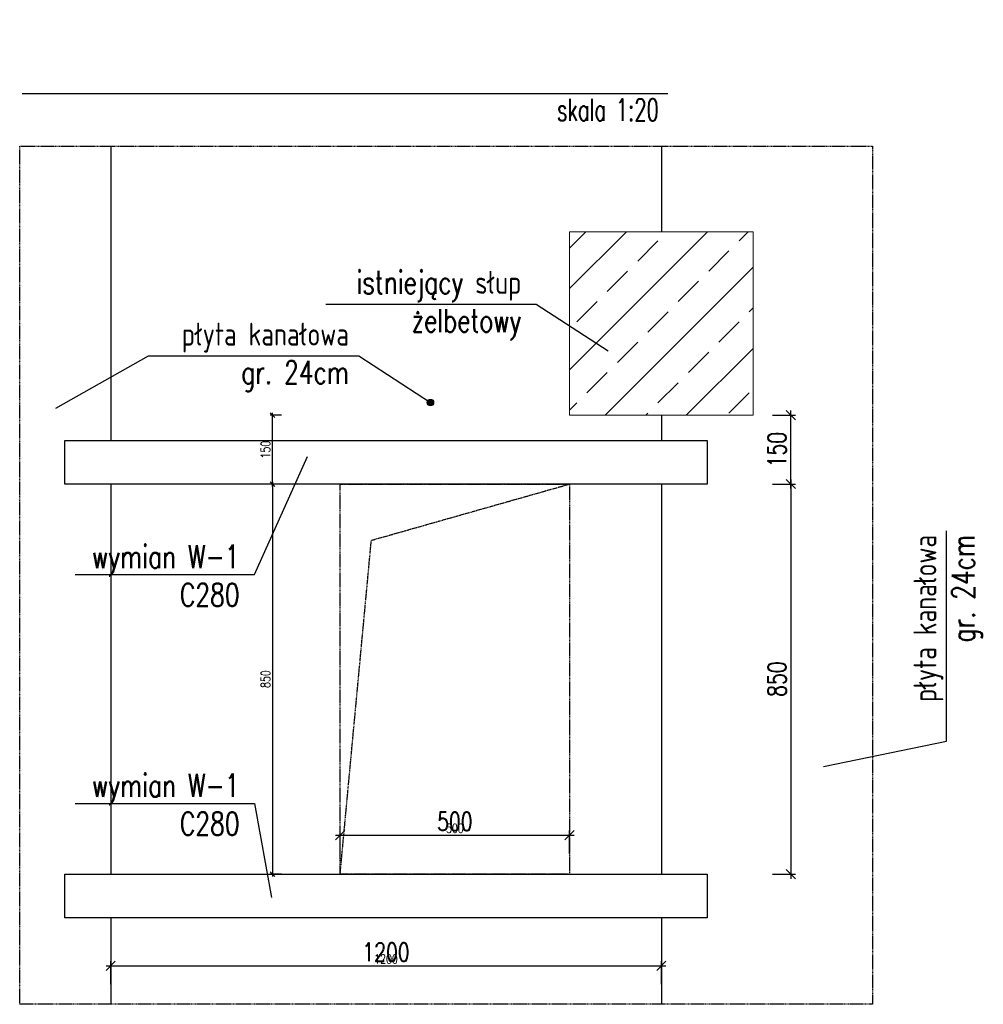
# Model space of a CAD drawing. Header units: millimetres. Extents: x -303 to 588072, y -379 to 357555.
# Tile 88 of 88: x 585972 to 588072, y 338830 to 340976. Entities that reach past the tile are written whole.
import ezdxf

# ---------------------------------------------------------------- set-up
doc = ezdxf.new("R2010")
doc.units = ezdxf.units.MM
doc.header["$LTSCALE"] = 0.15
doc.header["$MEASUREMENT"] = 0
doc.header["$PDSIZE"] = -5
doc.linetypes.add('DASHED', pattern=[19.05, 12.7, -6.35])
for name, color, linetype in [('2', 4, 'DASHED'), ('2_ściany wewnętrzne.ISTN', 7, 'Continuous'), ('3', 4, 'Continuous'), ('5', 8, 'Continuous'), ('RFD_1', 2, 'Continuous'), ('RFD_2', 4, 'DASHED'), ('RFD_5', 8, 'Continuous'), ('RFD_5 @ 10', 8, 'Continuous'), ('RFD_5 @ 20', 8, 'Continuous')]:
    doc.layers.add(name, color=color, linetype=linetype)
doc.styles.get("Standard").update_dxf_attribs({"font": 'simplex.shx', "width": 0.75})
doc.styles.add('txt3', font='simplex.shx', dxfattribs={"width": 0.75, "height": 20})
doc.dimstyles.new('opis 1.1', dxfattribs={"dimscale": 0, "dimtxt": 2, "dimasz": 1, "dimexe": 0.5, "dimexo": 1, "dimgap": 0, "dimtad": 0, "dimdec": 1, "dimrnd": 0.5, "dimdsep": 46, "dimtxsty": 'Standard', "dimblk1": 'OBLIQUE', "dimblk2": 'OBLIQUE', "dimsah": 1, "dimcen": 1, "dimdle": 0.5, "dimclrd": 256, "dimclre": 256, "dimclrt": 4, "dimadec": 0, "dimazin": 2, "dimtm": 1e-09, "dimtfac": 0.75, "dimtdec": 1, "dimtmove": 0, "dimatfit": 3, "dimfxl": 0, "dimtvp": 0.75, "dimtolj": 1, "dimtzin": 0, "dimlwd": -1, "dimlwe": -1, "dimarcsym": 0})

# ---------------------------------------------------------------- blocks, each defined once
blk = doc.blocks.new('_Oblique')
at = {"color": 0, "linetype": 'ByBlock', "lineweight": -2}
blk.add_line((-0.5, -0.5), (0.5, 0.5), dxfattribs=at)
blk = doc.blocks.new('*D1949')
at = {"layer": 'Defpoints', "color": 0, "lineweight": 80}
for p in [(587370.1, 338913.7), (586170.1, 338829.8), (587370.1, 338829.8)]:
    blk.add_point(p, dxfattribs=at)
at = {"layer": 'RFD_5'}
for p, q in [((586160.1, 338913.7), (587380.1, 338913.7)), ((586170.1, 338873.7), (586170.1, 338923.7)), ((587370.1, 338873.7), (587370.1, 338923.7))]:
    blk.add_line(p, q, dxfattribs=at)
at = {"layer": 'RFD_5', "xscale": 20, "yscale": 20, "zscale": 20, "rotation": 180}
blk.add_blockref('_Oblique', (586170.1, 338913.7), dxfattribs=at)
at = {"layer": 'RFD_5', "xscale": 20, "yscale": 20, "zscale": 20}
blk.add_blockref('_Oblique', (587370.1, 338913.7), dxfattribs=at)
at = {"layer": 'RFD_5', "color": 4, "insert": (586770.1, 338943.7), "char_height": 40, "attachment_point": 5}
blk.add_mtext('\\A1;1200', dxfattribs=at)
blk = doc.blocks.new('*D1950')
at = {"layer": 'Defpoints', "color": 0, "lineweight": 80}
for p in [(587370.1, 338913.7), (586170.1, 338829.8), (587370.1, 338829.8)]:
    blk.add_point(p, dxfattribs=at)
at = {"layer": 'RFD_5'}
for p, q in [((586165.1, 338913.7), (587375.1, 338913.7)), ((586170.1, 338893.7), (586170.1, 338918.7)), ((587370.1, 338893.7), (587370.1, 338918.7))]:
    blk.add_line(p, q, dxfattribs=at)
at = {"layer": 'RFD_5', "xscale": 10, "yscale": 10, "zscale": 10, "rotation": 180}
blk.add_blockref('_Oblique', (586170.1, 338913.7), dxfattribs=at)
at = {"layer": 'RFD_5', "xscale": 10, "yscale": 10, "zscale": 10}
blk.add_blockref('_Oblique', (587370.1, 338913.7), dxfattribs=at)
at = {"layer": 'RFD_5', "color": 4, "insert": (586770.1, 338928.7), "char_height": 20, "attachment_point": 5}
blk.add_mtext('\\A1;1200', dxfattribs=at)
blk = doc.blocks.new('*D1951')
at = {"layer": 'Defpoints', "color": 0, "lineweight": 80}
for p in [(586670.1, 339963.8), (586670.1, 339113.6), (587652.2, 339113.6)]:
    blk.add_point(p, dxfattribs=at)
at = {"layer": 'RFD_5'}
for p, q in [((587612.2, 339963.8), (587662.2, 339963.8)), ((587652.2, 339973.8), (587652.2, 339103.6)), ((587612.2, 339113.6), (587662.2, 339113.6))]:
    blk.add_line(p, q, dxfattribs=at)
at = {"layer": 'RFD_5', "xscale": 20, "yscale": 20, "zscale": 20}
for p, rotation in [((587652.2, 339963.8), 90), ((587652.2, 339113.6), 270)]:
    blk.add_blockref('_Oblique', p, dxfattribs=dict(at, rotation=rotation))
at = {"layer": 'RFD_5', "color": 4, "insert": (587622.2, 339538.7), "char_height": 40, "attachment_point": 5, "rotation": 90}
blk.add_mtext('\\A1;850', dxfattribs=at)
blk = doc.blocks.new('*D1952')
at = {"layer": 'Defpoints', "color": 0, "lineweight": 80}
for p in [(586670.1, 339963.8), (586522.5, 339113.6), (586670.1, 339113.6)]:
    blk.add_point(p, dxfattribs=at)
at = {"layer": 'RFD_5'}
for p, q in [((586542.5, 339963.8), (586517.5, 339963.8)), ((586522.5, 339968.8), (586522.5, 339108.6)), ((586542.5, 339113.6), (586517.5, 339113.6))]:
    blk.add_line(p, q, dxfattribs=at)
at = {"layer": 'RFD_5', "xscale": 10, "yscale": 10, "zscale": 10}
for p, rotation in [((586522.5, 339963.8), 90), ((586522.5, 339113.6), 270)]:
    blk.add_blockref('_Oblique', p, dxfattribs=dict(at, rotation=rotation))
at = {"layer": 'RFD_5', "color": 4, "insert": (586507.5, 339538.7), "char_height": 20, "attachment_point": 5, "rotation": 90}
blk.add_mtext('\\A1;850', dxfattribs=at)
blk = doc.blocks.new('*D1953')
at = {"layer": 'Defpoints', "color": 0, "lineweight": 80}
for p in [(587170.1, 339198.5), (586670.1, 339113.6), (587170.1, 339113.6)]:
    blk.add_point(p, dxfattribs=at)
at = {"layer": 'RFD_5'}
for p, q in [((586670.1, 339158.5), (586670.1, 339208.5)), ((587170.1, 339158.5), (587170.1, 339208.5)), ((586660.1, 339198.5), (587180.1, 339198.5))]:
    blk.add_line(p, q, dxfattribs=at)
at = {"layer": 'RFD_5', "xscale": 20, "yscale": 20, "zscale": 20, "rotation": 180}
blk.add_blockref('_Oblique', (586670.1, 339198.5), dxfattribs=at)
at = {"layer": 'RFD_5', "xscale": 20, "yscale": 20, "zscale": 20}
blk.add_blockref('_Oblique', (587170.1, 339198.5), dxfattribs=at)
at = {"layer": 'RFD_5', "color": 4, "insert": (586920.1, 339228.5), "char_height": 40, "attachment_point": 5}
blk.add_mtext('\\A1;500', dxfattribs=at)
blk = doc.blocks.new('*D1954')
at = {"layer": 'Defpoints', "color": 0, "lineweight": 80}
for p in [(587170.1, 339198.5), (586670.1, 339113.6), (587170.1, 339113.6)]:
    blk.add_point(p, dxfattribs=at)
at = {"layer": 'RFD_5'}
for p, q in [((586665.1, 339198.5), (587175.1, 339198.5)), ((586670.1, 339178.5), (586670.1, 339203.5)), ((587170.1, 339178.5), (587170.1, 339203.5))]:
    blk.add_line(p, q, dxfattribs=at)
at = {"layer": 'RFD_5', "xscale": 10, "yscale": 10, "zscale": 10, "rotation": 180}
blk.add_blockref('_Oblique', (586670.1, 339198.5), dxfattribs=at)
at = {"layer": 'RFD_5', "xscale": 10, "yscale": 10, "zscale": 10}
blk.add_blockref('_Oblique', (587170.1, 339198.5), dxfattribs=at)
at = {"layer": 'RFD_5', "color": 4, "insert": (586920.1, 339213.5), "char_height": 20, "attachment_point": 5}
blk.add_mtext('\\A1;500', dxfattribs=at)
blk = doc.blocks.new('*D1955')
at = {"layer": 'Defpoints', "color": 0, "lineweight": 80}
for p in [(587170.1, 340113.8), (587652.2, 340113.8), (586670.1, 339963.8)]:
    blk.add_point(p, dxfattribs=at)
at = {"layer": 'RFD_5'}
for p, q in [((587612.2, 340113.8), (587662.2, 340113.8)), ((587652.2, 339953.8), (587652.2, 340123.8)), ((587612.2, 339963.8), (587662.2, 339963.8))]:
    blk.add_line(p, q, dxfattribs=at)
at = {"layer": 'RFD_5', "xscale": 20, "yscale": 20, "zscale": 20}
for p, rotation in [((587652.2, 340113.8), 90), ((587652.2, 339963.8), 270)]:
    blk.add_blockref('_Oblique', p, dxfattribs=dict(at, rotation=rotation))
at = {"layer": 'RFD_5', "color": 4, "insert": (587622.2, 340038.8), "char_height": 40, "attachment_point": 5, "rotation": 90}
blk.add_mtext('\\A1;150', dxfattribs=at)
blk = doc.blocks.new('*D1956')
at = {"layer": 'Defpoints', "color": 0, "lineweight": 80}
for p in [(586522.5, 340113.8), (587170.1, 340113.8), (586670.1, 339963.8)]:
    blk.add_point(p, dxfattribs=at)
at = {"layer": 'RFD_5'}
for p, q in [((586542.5, 340113.8), (586517.5, 340113.8)), ((586522.5, 339958.8), (586522.5, 340118.8)), ((586542.5, 339963.8), (586517.5, 339963.8))]:
    blk.add_line(p, q, dxfattribs=at)
at = {"layer": 'RFD_5', "xscale": 10, "yscale": 10, "zscale": 10}
for p, rotation in [((586522.5, 340113.8), 90), ((586522.5, 339963.8), 270)]:
    blk.add_blockref('_Oblique', p, dxfattribs=dict(at, rotation=rotation))
at = {"layer": 'RFD_5', "color": 4, "insert": (586507.5, 340038.8), "char_height": 20, "attachment_point": 5, "rotation": 90}
blk.add_mtext('\\A1;150', dxfattribs=at)
blk = doc.blocks.new('*U1990')
at = {"layer": 'RFD_5 @ 10', "color": 3}
dim = blk.add_linear_dim(base=(587370.14, 338913.69), p1=(586170.14, 338829.79), p2=(587370.14, 338829.79), dimstyle='opis 1.1', override={"dimscale": 10, "dimblk1": 'Oblique', "dimblk2": 'Oblique', "dimtix": 0, "dimtofl": 1, "dimtmove": 0, "dimatfit": 1}, dxfattribs=at)
dim.commit()
dim.dimension.update_dxf_attribs({"geometry": '*D1950', "text_midpoint": (586770.14, 338928.69)})
at = {"layer": 'RFD_5 @ 20', "color": 3}
dim = blk.add_linear_dim(base=(587370.14, 338913.69), p1=(586170.14, 338829.79), p2=(587370.14, 338829.79), dimstyle='opis 1.1', override={"dimscale": 20, "dimblk1": 'Oblique', "dimblk2": 'Oblique', "dimtix": 0, "dimtofl": 1, "dimtmove": 0, "dimatfit": 3}, dxfattribs=at)
dim.commit()
dim.dimension.update_dxf_attribs({"geometry": '*D1949', "text_midpoint": (586770.14, 338943.69)})
blk = doc.blocks.new('*U1991')
at = {"layer": 'RFD_5 @ 10', "color": 3}
dim = blk.add_linear_dim(base=(586522.49, 339113.64), p1=(586670.14, 339963.82), p2=(586670.14, 339113.64), angle=90, dimstyle='opis 1.1', override={"dimscale": 10, "dimblk1": 'Oblique', "dimblk2": 'Oblique', "dimtmove": 1}, dxfattribs=at)
dim.commit()
dim.dimension.update_dxf_attribs({"geometry": '*D1952', "text_midpoint": (586507.49, 339538.73)})
at = {"layer": 'RFD_5 @ 20', "color": 3}
dim = blk.add_linear_dim(base=(587652.19, 339113.64), p1=(586670.14, 339963.82), p2=(586670.14, 339113.64), angle=90, dimstyle='opis 1.1', override={"dimscale": 20, "dimblk1": 'Oblique', "dimblk2": 'Oblique', "dimtmove": 1}, dxfattribs=at)
dim.commit()
dim.dimension.update_dxf_attribs({"geometry": '*D1951', "text_midpoint": (587622.19, 339538.73)})
blk = doc.blocks.new('*U1992')
at = {"layer": 'RFD_5 @ 10', "color": 3}
dim = blk.add_linear_dim(base=(587170.14, 339198.45), p1=(586670.14, 339113.64), p2=(587170.14, 339113.64), dimstyle='opis 1.1', override={"dimscale": 10, "dimblk1": 'Oblique', "dimblk2": 'Oblique', "dimtmove": 1}, dxfattribs=at)
dim.commit()
dim.dimension.update_dxf_attribs({"geometry": '*D1954', "text_midpoint": (586920.14, 339213.45)})
at = {"layer": 'RFD_5 @ 20', "color": 3}
dim = blk.add_linear_dim(base=(587170.14, 339198.45), p1=(586670.14, 339113.64), p2=(587170.14, 339113.64), dimstyle='opis 1.1', override={"dimscale": 20, "dimblk1": 'Oblique', "dimblk2": 'Oblique', "dimtmove": 1}, dxfattribs=at)
dim.commit()
dim.dimension.update_dxf_attribs({"geometry": '*D1953', "text_midpoint": (586920.14, 339228.45)})
blk = doc.blocks.new('*U1993')
at = {"layer": 'RFD_5 @ 10', "color": 3}
dim = blk.add_linear_dim(base=(586522.49, 340113.82), p1=(586670.14, 339963.82), p2=(587170.14, 340113.82), angle=90, dimstyle='opis 1.1', override={"dimscale": 10, "dimblk1": 'Oblique', "dimblk2": 'Oblique', "dimtmove": 1}, dxfattribs=at)
dim.commit()
dim.dimension.update_dxf_attribs({"geometry": '*D1956', "text_midpoint": (586507.49, 340038.82)})
at = {"layer": 'RFD_5 @ 20', "color": 3}
dim = blk.add_linear_dim(base=(587652.19, 340113.82), p1=(586670.14, 339963.82), p2=(587170.14, 340113.82), angle=90, dimstyle='opis 1.1', override={"dimscale": 20, "dimblk1": 'Oblique', "dimblk2": 'Oblique', "dimtmove": 1}, dxfattribs=at)
dim.commit()
dim.dimension.update_dxf_attribs({"geometry": '*D1955', "text_midpoint": (587622.19, 340038.82)})

msp = doc.modelspace()

# ---------------------------------------------------------------- hatches: boundary and pattern name
at = {"layer": '5'}
h = msp.add_hatch(dxfattribs=at)
h.set_pattern_fill('ANSI33', color=256, scale=500)
h.paths.add_polyline_path([(587170.14, 340113.82), (587570.14, 340113.82), (587570.14, 340513.82), (587170.14, 340513.82)])
at = {"layer": 'RFD_5'}
h = msp.add_hatch(color=256, dxfattribs=at)
h.dxf.hatch_style = 1
edge = h.paths.add_edge_path()
edge.add_ellipse((586866.92, 340141.48), major_axis=(6.85, 0), ratio=1, start_angle=0, end_angle=360)

# ---------------------------------------------------------------- linework, layer by layer
at = {"layer": '2', "linetype": 'DASHED'}
for points in [[(586670.14, 339963.82), (587170.14, 339963.82)], [(586670.14, 339113.64), (586670.14, 339963.82)], [(586670.14, 339113.64), (586738.16, 339841.2), (587170.14, 339963.82)], [(587170.14, 339963.82), (587170.14, 339113.64)], [(587170.14, 339113.64), (586670.14, 339113.64)]]:
    msp.add_lwpolyline(points, dxfattribs=at)
at = {"layer": '2_ściany wewnętrzne.ISTN', "color": 252, "linetype": 'Continuous', "lineweight": 0, "flags": 128}
msp.add_lwpolyline([(587170.14, 340113.82), (587570.14, 340113.82), (587570.14, 340513.82), (587170.14, 340513.82)], close=True, dxfattribs=at)
at = {"layer": '3', "lineweight": -2}
for p, q in [((586170.14, 340700.32), (586170.14, 340058.82)), ((587370.14, 340700.32), (587370.14, 340513.82)), ((587370.14, 340113.82), (587370.14, 340058.82)), ((586170.14, 339963.82), (586170.14, 339113.64)), ((587370.14, 339963.82), (587370.14, 339113.64)), ((586170.14, 339018.64), (586170.14, 338829.79)), ((587370.14, 339018.64), (587370.14, 338829.79))]:
    msp.add_line(p, q, dxfattribs=at)
at = {"layer": '5'}
for points in [[(587384.11, 340814.46), (585977.18, 340814.46)], [(586050.54, 340129.46), (586252.18, 340243.26), (586710.7, 340243.26), (586866.92, 340141.48)], [(587723.77, 339348.44), (587991.88, 339403.4), (587991.88, 339861.91)]]:
    msp.add_lwpolyline(points, dxfattribs=at)
for points, elevation in [([(586639.14, 340356.14), (587097.65, 340356.14), (587253.88, 340254.36)], 0.59), ([(586092.39, 339766.59), (586483.54, 339766.59), (586598.98, 340024.18)], 0.39), ([(586092.39, 339267.74), (586483.54, 339267.74), (586520.76, 339062.51)], 0.39)]:
    msp.add_lwpolyline(points, dxfattribs=dict(at, elevation=elevation))
at = {"layer": 'RFD_1'}
for points in [[(586070.14, 340058.82), (587470.14, 340058.82), (587470.14, 339963.82), (586070.14, 339963.82)], [(586070.14, 339113.64), (587470.14, 339113.64), (587470.14, 339018.64), (586070.14, 339018.64)]]:
    msp.add_lwpolyline(points, close=True, dxfattribs=at)
at = {"layer": 'RFD_2'}
msp.add_lwpolyline([(585971.79, 340700.32), (587830.27, 340700.32), (587830.27, 338829.79), (585971.79, 338829.79)], close=True, dxfattribs=at)
at = {"layer": 'RFD_5'}
msp.add_circle((586866.92, 340141.48), 6.85, dxfattribs=at)

# ---------------------------------------------------------------- block references
at = {"layer": 'RFD_5', "color": 3}
for name in ['*U1993', '*U1991', '*U1992', '*U1990']:
    msp.add_blockref(name, (0, 0), dxfattribs=at)

# ---------------------------------------------------------------- texts
at = {"layer": '3', "linetype": 'Continuous', "style": 'txt3', "width": 0.65}
msp.add_text('skala 1:20', height=48, dxfattribs=at).set_placement((587142.63, 340755.73))
at = {"layer": '3', "color": 4, "char_height": 50, "attachment_point": 6, "style": 'txt3'}
for s, insert, rotation in [('istniejący słup \\Pżelbetowy', (587065.15, 340353.52, 0.2), 359.99978), ('płyta kanałowa\\Pgr. 24cm', (586689.37, 340240.64, -0.39), 359.99978), ('wymian W-1 \\PC280', (586451.04, 339763.97), 359.99978), ('płyta kanałowa\\Pgr. 24cm', (587994.5, 339853.05, -0.39), 89.99978), ('wymian W-1 \\PC280', (586451.04, 339265.13), 359.99978)]:
    msp.add_mtext(s, dxfattribs=dict(at, insert=insert, rotation=rotation))

doc.saveas('drawing.dxf')
